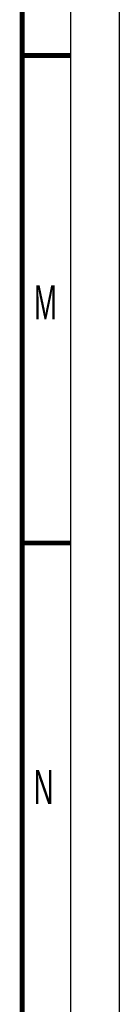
# Model space of a CAD drawing. Header units: millimetres. Extents: x 0 to 1189, y 0 to 841.
# Tile 46 of 67: x 1179 to 1189, y 173 to 274. Entities that reach past the tile are written whole.
import ezdxf

# ---------------------------------------------------------------- set-up
doc = ezdxf.new("R2010")
doc.units = ezdxf.units.MM
doc.header["$LTSCALE"] = 65.395
doc.layers.get('0').update_dxf_attribs({"linetype": 'CONTINUOUS'})
doc.styles.add('TEXTSTYLE_2', font='txt', dxfattribs={"width": 0.6})

msp = doc.modelspace()

# ---------------------------------------------------------------- linework, layer by layer
at = {"color": 7, "linetype": 'CONTINUOUS'}
msp.add_line((1189, 0), (1189, 841), dxfattribs=at)
at = {"color": 2, "linetype": 'CONTINUOUS'}
msp.add_line((1184, 5), (1184, 836), dxfattribs=at)
at = {"color": 7, "linetype": 'CONTINUOUS', "const_width": 0.5}
for points in [[(1179, 10), (1179, 831)], [(1184, 270.5), (1179, 270.5)], [(1184, 220.5), (1179, 220.5)]]:
    msp.add_lwpolyline(points, dxfattribs=at)

# ---------------------------------------------------------------- texts
at = {"color": 5, "linetype": 'CONTINUOUS', "char_height": 3.5, "width": 2.1, "attachment_point": 1, "line_spacing_factor": 0.9, "style": 'TEXTSTYLE_2'}
for s, insert in [('M', (1180.2247, 246.9484)), ('N', (1180.1969, 197.2368))]:
    msp.add_mtext(s, dxfattribs=dict(at, insert=insert))

doc.saveas('drawing.dxf')
